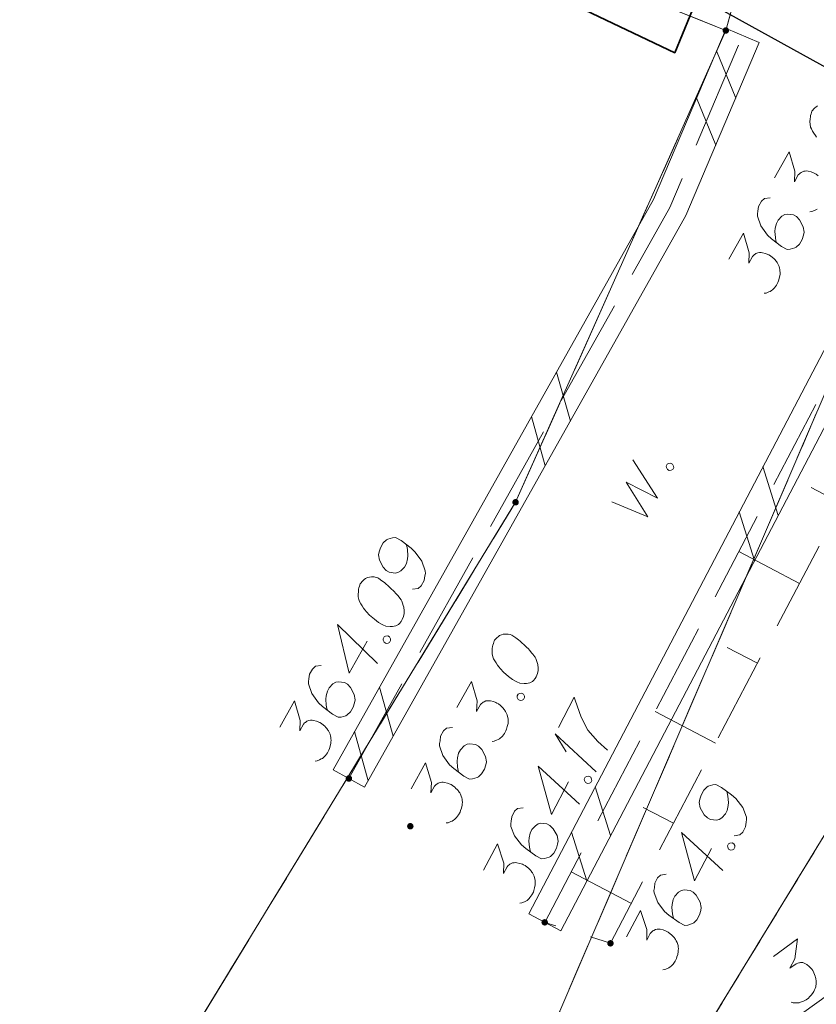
# Model space of a CAD drawing. Header units: metres. Extents: x 5554594 to 5556205, y 5636132 to 5636668.
# Tile 134 of 168: x 5555457 to 5555468, y 5636447 to 5636461. Entities that reach past the tile are written whole.
import ezdxf

# ---------------------------------------------------------------- set-up
doc = ezdxf.new("R2010")
doc.units = ezdxf.units.M
doc.header["$MEASUREMENT"] = 0
doc.header["$XCLIPFRAME"] = 0
for name, pattern in [('03-linia 3 1', [2, 1.5, -0.5]), ('L_0_05', [1.75, 1.25, -0.5]), ('PRZER1-1', [2, 1, -1]), ('PRZER3-1', [4, 3, -1])]:
    doc.linetypes.add(name, pattern=pattern)
doc.layers.add('#RASTER', color=7, linetype='Continuous', lineweight=18)
doc.layers.add('#skartowane', color=7, linetype='Continuous', lineweight=18)
for name, color, linetype, lineweight, true_color in [('GEPPGD', 96, 'Continuous', 18, 0x008000), ('GESDZI', 18, 'Continuous', 18, 0x0a0909), ('GESKKL', 96, 'PRZER3-1', 18, 0x008000), ('GESUZY', 96, 'PRZER1-1', 18, 0x008000)]:
    doc.layers.add(name, color=color, linetype=linetype, lineweight=lineweight, true_color=true_color)
picture_1 = doc.add_image_def('image2.tif', size_in_pixel=(18897, 11811))

# ---------------------------------------------------------------- blocks, each defined once
blk = doc.blocks.new('EPPGN')
blk.add_hatch(color=0).paths.add_polyline_path([(0, -0.09), (-0.027812, -0.085595), (-0.052901, -0.072812), (-0.072812, -0.052901), (-0.085595, -0.027812), (-0.09, 0), (-0.085595, 0.027812), (-0.072812, 0.052901), (-0.052901, 0.072812), (-0.027812, 0.085595), (0, 0.09), (0.027812, 0.085595), (0.052901, 0.072812), (0.072812, 0.052901), (0.085595, 0.027812), (0.09, 0), (0.085595, -0.027812), (0.072812, -0.052901), (0.052901, -0.072812), (0.027812, -0.085595)])
blk = doc.blocks.new('*U300')
at = {"layer": '#skartowane', "color": 7, "linetype": 'ByBlock', "lineweight": 18}
for q in [(5555465.324, 5636450.332), (5555464.909, 5636450.609)]:
    blk.add_line((5555464.753, 5636450.858), q, dxfattribs=at)

msp = doc.modelspace()

# ---------------------------------------------------------------- hatches: boundary and pattern name
at = {"layer": '#skartowane', "linetype": 'Continuous', "lineweight": 18}
h = msp.add_hatch(color=7, dxfattribs=at)
edge = h.paths.add_edge_path()
edge.add_arc((5555461.9, 5636450.24), 0.045, 0, 360)
h = msp.add_hatch(color=7, dxfattribs=at)
edge = h.paths.add_edge_path()
edge.add_arc((5555462.75, 5636449.58), 0.045, 0, 360)
h = msp.add_hatch(color=7, dxfattribs=at)
edge = h.paths.add_edge_path()
edge.add_arc((5555464.61, 5636448.25), 0.045, 0, 360)
h = msp.add_hatch(color=7, dxfattribs=at)
edge = h.paths.add_edge_path()
edge.add_arc((5555465.52, 5636447.96), 0.045, 0, 360)

# ---------------------------------------------------------------- linework, layer by layer
at = {"layer": '#skartowane', "color": 7, "linetype": 'Continuous', "lineweight": 18}
for p, q in [((5555467.12, 5636460.618), (5555467.58, 5636460.422)), ((5555466.988, 5636460.307), (5555467.253, 5636459.652)), ((5555466.712, 5636459.657), (5555466.977, 5636459.001)), ((5555469.999, 5636459.076), (5555464.389, 5636448.366)), ((5555470.441, 5636458.844), (5555464.831, 5636448.134)), ((5555464.774, 5636455.864), (5555464.965, 5636455.183)), ((5555464.428, 5636455.247), (5555464.618, 5636454.567)), ((5555467.841, 5636453.88), (5555467.63, 5636454.555)), ((5555467.513, 5636453.254), (5555467.302, 5636453.929)), ((5555462.324, 5636451.505), (5555462.515, 5636450.824)), ((5555461.978, 5636450.889), (5555462.169, 5636450.208)), ((5555461.682, 5636450.362), (5555462.118, 5636450.118)), ((5555465.521, 5636449.451), (5555465.31, 5636450.126)), ((5555465.193, 5636448.825), (5555464.982, 5636449.5)), ((5555464.831, 5636448.134), (5555464.389, 5636448.366))]:
    msp.add_line(p, q, dxfattribs=at)
at = {"layer": '#skartowane', "color": 7, "linetype": 'Continuous', "lineweight": 35, "flags": 128}
msp.add_lwpolyline([(5555466.73, 5636461.06), (5555466.41, 5636460.28), (5555457.23, 5636464.65), (5555454.67, 5636464.75)], dxfattribs=at)
at = {"layer": '#skartowane', "color": 7, "linetype": 'Continuous', "lineweight": 25, "flags": 128}
msp.add_lwpolyline([(5555470.63, 5636458.9), (5555466.73, 5636461.06), (5555467.69, 5636464.02), (5555471.78, 5636461.74), (5555470.63, 5636458.9)], dxfattribs=at)
at = {"layer": '#skartowane', "color": 7, "linetype": 'Continuous', "lineweight": 18, "flags": 128}
for points in [[(5555461.682, 5636450.362), (5555466.115, 5636458.25), (5555467.12, 5636460.618)], [(5555462.118, 5636450.118), (5555466.565, 5636458.03), (5555467.58, 5636460.422)], [(5555468.384, 5636459.545), (5555468.362, 5636459.53), (5555468.348, 5636459.518), (5555468.335, 5636459.505), (5555468.315, 5636459.482)], [(5555468.315, 5636459.482), (5555468.309, 5636459.472), (5555468.297, 5636459.438), (5555468.29, 5636459.415), (5555468.287, 5636459.396), (5555468.283, 5636459.365), (5555468.281, 5636459.325), (5555468.282, 5636459.291), (5555468.288, 5636459.253), (5555468.3, 5636459.226), (5555468.317, 5636459.197), (5555468.334, 5636459.167), (5555468.356, 5636459.134), (5555468.371, 5636459.112)], [(5555467.791, 5636458.55), (5555467.994, 5636458.911), (5555468.073, 5636458.643), (5555468.066, 5636458.497), (5555468.118, 5636458.59), (5555468.135, 5636458.608), (5555468.146, 5636458.615), (5555468.157, 5636458.623), (5555468.168, 5636458.63), (5555468.195, 5636458.642), (5555468.216, 5636458.644), (5555468.237, 5636458.645), (5555468.256, 5636458.642), (5555468.298, 5636458.632), (5555468.331, 5636458.619), (5555468.347, 5636458.611), (5555468.367, 5636458.599), (5555468.395, 5636458.577)], [(5555467.73, 5636458.273), (5555467.651, 5636458.264), (5555467.609, 5636458.226), (5555467.569, 5636458.154), (5555467.56, 5636458.091), (5555467.553, 5636458.054), (5555467.554, 5636458.02), (5555467.6, 5636457.885), (5555467.692, 5636457.759), (5555467.75, 5636457.706), (5555467.888, 5636457.602), (5555467.965, 5636457.558), (5555468.008, 5636457.562), (5555468.072, 5636457.58), (5555468.091, 5636457.589), (5555468.136, 5636457.632), (5555468.173, 5636457.699), (5555468.192, 5636457.756), (5555468.202, 5636457.798), (5555468.189, 5636457.873), (5555468.136, 5636457.971), (5555468.093, 5636458.015), (5555468.052, 5636458.038), (5555467.971, 5636458.05), (5555467.933, 5636458.044), (5555467.893, 5636458.019), (5555467.842, 5636457.966), (5555467.816, 5636457.92), (5555467.8, 5636457.855), (5555467.795, 5636457.81), (5555467.802, 5636457.725), (5555467.81, 5636457.68), (5555467.817, 5636457.656)], [(5555468.381, 5636458.117), (5555468.362, 5636458.108), (5555468.343, 5636458.098), (5555468.308, 5636458.084), (5555468.279, 5636458.08)], [(5555467.158, 5636457.423), (5555467.36, 5636457.783), (5555467.44, 5636457.515), (5555467.433, 5636457.37), (5555467.485, 5636457.463), (5555467.502, 5636457.48), (5555467.512, 5636457.488), (5555467.523, 5636457.495), (5555467.534, 5636457.503), (5555467.561, 5636457.515), (5555467.583, 5636457.516), (5555467.604, 5636457.518), (5555467.622, 5636457.514), (5555467.664, 5636457.504), (5555467.698, 5636457.492), (5555467.713, 5636457.483), (5555467.734, 5636457.472), (5555467.762, 5636457.449), (5555467.779, 5636457.433), (5555467.797, 5636457.416), (5555467.81, 5636457.402), (5555467.817, 5636457.391), (5555467.825, 5636457.38), (5555467.832, 5636457.369), (5555467.842, 5636457.35), (5555467.854, 5636457.323), (5555467.86, 5636457.299), (5555467.865, 5636457.283), (5555467.866, 5636457.262), (5555467.868, 5636457.241), (5555467.867, 5636457.214), (5555467.866, 5636457.201), (5555467.856, 5636457.159), (5555467.844, 5636457.125), (5555467.838, 5636457.102), (5555467.817, 5636457.066), (5555467.789, 5636457.028), (5555467.775, 5636457.015), (5555467.761, 5636457.003), (5555467.747, 5636456.99), (5555467.729, 5636456.98), (5555467.71, 5636456.971), (5555467.674, 5636456.957), (5555467.645, 5636456.953)], [(5555465.54, 5636454.07), (5555466.038, 5636453.862), (5555465.736, 5636454.341), (5555466.173, 5636454.118), (5555465.831, 5636454.65)], [(5555466.292, 5636454.563), (5555466.306, 5636454.589), (5555466.324, 5636454.599), (5555466.353, 5636454.604), (5555466.38, 5636454.59), (5555466.392, 5636454.563), (5555466.395, 5636454.542), (5555466.381, 5636454.516), (5555466.362, 5636454.506), (5555466.333, 5636454.501), (5555466.307, 5636454.515), (5555466.294, 5636454.541), (5555466.292, 5636454.563)], [(5555468.716, 5636454.047), (5555468.297, 5636454.267)], [(5555462.781, 5636452.859), (5555462.86, 5636452.869), (5555462.902, 5636452.906), (5555462.943, 5636452.978), (5555462.951, 5636453.042), (5555462.958, 5636453.078), (5555462.957, 5636453.113), (5555462.911, 5636453.247), (5555462.819, 5636453.373), (5555462.761, 5636453.426), (5555462.623, 5636453.531), (5555462.546, 5636453.574), (5555462.503, 5636453.571), (5555462.439, 5636453.553), (5555462.42, 5636453.543), (5555462.376, 5636453.5), (5555462.338, 5636453.433), (5555462.319, 5636453.376), (5555462.309, 5636453.334), (5555462.322, 5636453.26), (5555462.375, 5636453.162), (5555462.418, 5636453.118), (5555462.459, 5636453.094), (5555462.54, 5636453.083), (5555462.578, 5636453.089), (5555462.618, 5636453.113), (5555462.669, 5636453.166), (5555462.695, 5636453.213), (5555462.711, 5636453.278), (5555462.716, 5636453.323), (5555462.709, 5636453.408), (5555462.701, 5636453.453), (5555462.694, 5636453.477)], [(5555468.135, 5636452.94), (5555467.297, 5636453.38)], [(5555462.063, 5636452.944), (5555462.057, 5636452.934), (5555462.045, 5636452.9), (5555462.039, 5636452.877), (5555462.035, 5636452.859), (5555462.031, 5636452.827), (5555462.029, 5636452.787), (5555462.03, 5636452.753), (5555462.036, 5636452.716), (5555462.048, 5636452.689), (5555462.065, 5636452.659), (5555462.082, 5636452.629), (5555462.104, 5636452.596), (5555462.119, 5636452.574), (5555462.144, 5636452.547), (5555462.187, 5636452.502), (5555462.256, 5636452.443), (5555462.312, 5636452.398), (5555462.368, 5636452.366), (5555462.412, 5636452.348), (5555462.47, 5636452.343), (5555462.505, 5636452.344), (5555462.55, 5636452.352), (5555462.588, 5636452.372), (5555462.602, 5636452.384), (5555462.624, 5636452.412), (5555462.639, 5636452.438), (5555462.657, 5636452.482), (5555462.667, 5636452.524), (5555462.666, 5636452.558), (5555462.66, 5636452.609), (5555462.653, 5636452.633), (5555462.644, 5636452.665), (5555462.633, 5636452.692), (5555462.623, 5636452.711), (5555462.603, 5636452.736), (5555462.596, 5636452.747), (5555462.576, 5636452.772), (5555462.55, 5636452.799), (5555462.525, 5636452.827), (5555462.508, 5636452.844), (5555462.495, 5636452.857), (5555462.477, 5636452.874), (5555462.437, 5636452.91), (5555462.414, 5636452.93), (5555462.391, 5636452.95), (5555462.358, 5636452.975), (5555462.315, 5636453.006), (5555462.299, 5636453.015), (5555462.276, 5636453.021), (5555462.252, 5636453.028), (5555462.213, 5636453.03), (5555462.183, 5636453.026), (5555462.159, 5636453.019), (5555462.132, 5636453.007), (5555462.11, 5636452.992), (5555462.096, 5636452.98), (5555462.083, 5636452.967), (5555462.063, 5636452.944)], [(5555462.154, 5636452.142), (5555461.905, 5636451.699), (5555461.742, 5636452.373), (5555462.297, 5636451.831)], [(5555462.375, 5636452.173), (5555462.389, 5636452.199), (5555462.408, 5636452.209), (5555462.437, 5636452.212), (5555462.463, 5636452.198), (5555462.475, 5636452.171), (5555462.477, 5636452.15), (5555462.462, 5636452.124), (5555462.443, 5636452.114), (5555462.414, 5636452.11), (5555462.388, 5636452.125), (5555462.376, 5636452.152), (5555462.375, 5636452.173)], [(5555463.917, 5636452.154), (5555463.911, 5636452.144), (5555463.899, 5636452.11), (5555463.892, 5636452.086), (5555463.889, 5636452.068), (5555463.885, 5636452.037), (5555463.883, 5636451.997), (5555463.884, 5636451.963), (5555463.89, 5636451.925), (5555463.902, 5636451.898), (5555463.919, 5636451.868), (5555463.936, 5636451.839), (5555463.958, 5636451.806), (5555463.973, 5636451.784), (5555463.998, 5636451.756), (5555464.041, 5636451.712), (5555464.109, 5636451.653), (5555464.165, 5636451.608), (5555464.222, 5636451.576), (5555464.266, 5636451.558), (5555464.324, 5636451.553), (5555464.358, 5636451.554), (5555464.404, 5636451.562), (5555464.442, 5636451.581), (5555464.456, 5636451.594), (5555464.478, 5636451.622), (5555464.493, 5636451.648), (5555464.511, 5636451.692), (5555464.52, 5636451.734), (5555464.52, 5636451.768), (5555464.514, 5636451.818), (5555464.507, 5636451.843), (5555464.498, 5636451.875), (5555464.486, 5636451.902), (5555464.477, 5636451.921), (5555464.457, 5636451.945), (5555464.449, 5636451.956), (5555464.429, 5636451.981), (5555464.404, 5636452.009), (5555464.379, 5636452.037), (5555464.361, 5636452.053), (5555464.349, 5636452.067), (5555464.331, 5636452.084), (5555464.291, 5636452.12), (5555464.268, 5636452.14), (5555464.245, 5636452.159), (5555464.212, 5636452.185), (5555464.168, 5636452.216), (5555464.153, 5636452.225), (5555464.13, 5636452.231), (5555464.106, 5636452.237), (5555464.066, 5636452.239), (5555464.037, 5636452.235), (5555464.013, 5636452.229), (5555463.986, 5636452.217), (5555463.964, 5636452.202), (5555463.95, 5636452.189), (5555463.937, 5636452.177), (5555463.917, 5636452.154)], [(5555467.554, 5636451.834), (5555467.135, 5636452.053)], [(5555461.516, 5636451.802), (5555461.436, 5636451.793), (5555461.395, 5636451.755), (5555461.354, 5636451.683), (5555461.346, 5636451.62), (5555461.339, 5636451.584), (5555461.34, 5636451.549), (5555461.386, 5636451.415), (5555461.478, 5636451.289), (5555461.536, 5636451.236), (5555461.674, 5636451.131), (5555461.751, 5636451.088), (5555461.794, 5636451.091), (5555461.858, 5636451.109), (5555461.877, 5636451.119), (5555461.921, 5636451.161), (5555461.959, 5636451.228), (5555461.978, 5636451.286), (5555461.987, 5636451.327), (5555461.975, 5636451.402), (5555461.922, 5636451.5), (5555461.879, 5636451.544), (5555461.838, 5636451.567), (5555461.756, 5636451.579), (5555461.719, 5636451.573), (5555461.678, 5636451.549), (5555461.628, 5636451.496), (5555461.602, 5636451.449), (5555461.586, 5636451.384), (5555461.581, 5636451.339), (5555461.587, 5636451.254), (5555461.596, 5636451.209), (5555461.602, 5636451.185)], [(5555463.393, 5636451.222), (5555463.596, 5636451.583), (5555463.675, 5636451.314), (5555463.668, 5636451.169), (5555463.72, 5636451.262), (5555463.737, 5636451.28), (5555463.748, 5636451.287), (5555463.759, 5636451.294), (5555463.77, 5636451.302), (5555463.797, 5636451.314), (5555463.818, 5636451.315), (5555463.839, 5636451.317), (5555463.858, 5636451.314), (5555463.899, 5636451.304), (5555463.933, 5636451.291), (5555463.949, 5636451.283), (5555463.969, 5636451.271), (5555463.997, 5636451.249), (5555464.015, 5636451.232), (5555464.033, 5636451.215), (5555464.045, 5636451.201), (5555464.053, 5636451.19), (5555464.06, 5636451.179), (5555464.067, 5636451.169), (5555464.077, 5636451.15), (5555464.089, 5636451.122), (5555464.096, 5636451.098), (5555464.1, 5636451.082), (5555464.102, 5636451.061), (5555464.104, 5636451.04), (5555464.102, 5636451.014), (5555464.102, 5636451), (5555464.092, 5636450.958), (5555464.079, 5636450.925), (5555464.073, 5636450.901), (5555464.053, 5636450.865), (5555464.024, 5636450.827), (5555464.011, 5636450.814), (5555463.997, 5636450.802), (5555463.983, 5636450.789), (5555463.964, 5636450.78), (5555463.945, 5636450.77), (5555463.91, 5636450.756), (5555463.881, 5636450.752)], [(5555464.229, 5636451.383), (5555464.243, 5636451.409), (5555464.262, 5636451.418), (5555464.291, 5636451.422), (5555464.317, 5636451.408), (5555464.329, 5636451.381), (5555464.331, 5636451.359), (5555464.316, 5636451.334), (5555464.297, 5636451.324), (5555464.268, 5636451.32), (5555464.242, 5636451.335), (5555464.23, 5636451.362), (5555464.229, 5636451.383)], [(5555464.799, 5636450.947), (5555465.019, 5636451.365), (5555465.031, 5636451.325), (5555465.114, 5636451.089), (5555465.205, 5636450.907), (5555465.345, 5636450.754), (5555465.48, 5636450.63)], [(5555460.943, 5636450.952), (5555461.146, 5636451.313), (5555461.225, 5636451.044), (5555461.219, 5636450.899), (5555461.271, 5636450.992), (5555461.287, 5636451.01), (5555461.298, 5636451.017), (5555461.309, 5636451.024), (5555461.32, 5636451.032), (5555461.347, 5636451.044), (5555461.368, 5636451.045), (5555461.39, 5636451.047), (5555461.408, 5636451.044), (5555461.45, 5636451.034), (5555461.483, 5636451.021), (5555461.499, 5636451.013), (5555461.52, 5636451.001), (5555461.548, 5636450.979), (5555461.565, 5636450.962), (5555461.583, 5636450.945), (5555461.595, 5636450.931), (5555461.603, 5636450.92), (5555461.61, 5636450.909), (5555461.618, 5636450.899), (5555461.627, 5636450.88), (5555461.639, 5636450.852), (5555461.646, 5636450.828), (5555461.651, 5636450.812), (5555461.652, 5636450.791), (5555461.654, 5636450.77), (5555461.652, 5636450.743), (5555461.652, 5636450.73), (5555461.642, 5636450.688), (5555461.63, 5636450.655), (5555461.623, 5636450.631), (5555461.603, 5636450.595), (5555461.575, 5636450.557), (5555461.561, 5636450.544), (5555461.547, 5636450.532), (5555461.533, 5636450.519), (5555461.514, 5636450.51), (5555461.495, 5636450.5), (5555461.46, 5636450.486), (5555461.431, 5636450.482)], [(5555466.973, 5636450.727), (5555466.137, 5636451.166)], [(5555463.332, 5636450.945), (5555463.252, 5636450.936), (5555463.211, 5636450.898), (5555463.17, 5636450.826), (5555463.162, 5636450.763), (5555463.155, 5636450.726), (5555463.156, 5636450.692), (5555463.202, 5636450.557), (5555463.294, 5636450.431), (5555463.352, 5636450.378), (5555463.49, 5636450.274), (5555463.567, 5636450.23), (5555463.61, 5636450.234), (5555463.674, 5636450.252), (5555463.693, 5636450.261), (5555463.737, 5636450.304), (5555463.775, 5636450.371), (5555463.794, 5636450.428), (5555463.804, 5636450.47), (5555463.791, 5636450.545), (5555463.738, 5636450.643), (5555463.695, 5636450.687), (5555463.654, 5636450.71), (5555463.573, 5636450.722), (5555463.535, 5636450.716), (5555463.494, 5636450.691), (5555463.444, 5636450.638), (5555463.418, 5636450.592), (5555463.402, 5636450.527), (5555463.397, 5636450.482), (5555463.403, 5636450.397), (5555463.412, 5636450.352), (5555463.419, 5636450.327)], [(5555462.76, 5636450.095), (5555462.962, 5636450.455), (5555463.042, 5636450.187), (5555463.035, 5636450.042), (5555463.087, 5636450.135), (5555463.103, 5636450.152), (5555463.114, 5636450.16), (5555463.125, 5636450.167), (5555463.136, 5636450.175), (5555463.163, 5636450.186), (5555463.185, 5636450.188), (5555463.206, 5636450.19), (5555463.224, 5636450.186), (5555463.266, 5636450.176), (5555463.3, 5636450.164), (5555463.315, 5636450.155), (5555463.336, 5636450.144), (5555463.364, 5636450.121), (5555463.381, 5636450.104), (5555463.399, 5636450.088), (5555463.412, 5636450.074), (5555463.419, 5636450.063), (5555463.426, 5636450.052), (5555463.434, 5636450.041), (5555463.444, 5636450.022), (5555463.455, 5636449.995), (5555463.462, 5636449.971), (5555463.467, 5636449.955), (5555463.468, 5636449.934), (5555463.47, 5636449.913), (5555463.469, 5636449.886), (5555463.468, 5636449.873), (5555463.458, 5636449.831), (5555463.446, 5636449.797), (5555463.439, 5636449.774), (5555463.419, 5636449.738), (5555463.391, 5636449.7), (5555463.377, 5636449.687), (5555463.363, 5636449.674), (5555463.349, 5636449.662), (5555463.33, 5636449.652), (5555463.311, 5636449.643), (5555463.276, 5636449.628), (5555463.247, 5636449.625)], [(5555464.939, 5636450.194), (5555464.703, 5636449.744), (5555464.52, 5636450.413), (5555465.091, 5636449.887)], [(5555465.158, 5636450.232), (5555465.172, 5636450.258), (5555465.191, 5636450.269), (5555465.22, 5636450.273), (5555465.246, 5636450.26), (5555465.259, 5636450.233), (5555465.261, 5636450.212), (5555465.247, 5636450.186), (5555465.229, 5636450.175), (5555465.2, 5636450.171), (5555465.173, 5636450.184), (5555465.161, 5636450.211), (5555465.158, 5636450.232)], [(5555467.233, 5636449.449), (5555467.312, 5636449.46), (5555467.353, 5636449.499), (5555467.391, 5636449.572), (5555467.398, 5636449.636), (5555467.404, 5636449.672), (5555467.402, 5636449.707), (5555467.352, 5636449.84), (5555467.256, 5636449.963), (5555467.197, 5636450.015), (5555467.056, 5636450.115), (5555466.977, 5636450.156), (5555466.935, 5636450.152), (5555466.871, 5636450.132), (5555466.853, 5636450.122), (5555466.81, 5636450.078), (5555466.774, 5636450.01), (5555466.757, 5636449.952), (5555466.748, 5636449.91), (5555466.762, 5636449.836), (5555466.819, 5636449.739), (5555466.863, 5636449.696), (5555466.904, 5636449.674), (5555466.986, 5636449.665), (5555467.023, 5636449.672), (5555467.063, 5636449.698), (5555467.112, 5636449.752), (5555467.137, 5636449.799), (5555467.151, 5636449.865), (5555467.155, 5636449.91), (5555467.146, 5636449.994), (5555467.136, 5636450.04), (5555467.129, 5636450.063)], [(5555464.311, 5636449.836), (5555464.232, 5636449.825), (5555464.191, 5636449.786), (5555464.153, 5636449.712), (5555464.146, 5636449.649), (5555464.14, 5636449.612), (5555464.142, 5636449.578), (5555464.193, 5636449.445), (5555464.288, 5636449.322), (5555464.348, 5636449.27), (5555464.489, 5636449.17), (5555464.567, 5636449.129), (5555464.609, 5636449.133), (5555464.673, 5636449.153), (5555464.692, 5636449.163), (5555464.735, 5636449.208), (5555464.771, 5636449.275), (5555464.788, 5636449.333), (5555464.796, 5636449.375), (5555464.782, 5636449.45), (5555464.726, 5636449.546), (5555464.682, 5636449.589), (5555464.64, 5636449.611), (5555464.558, 5636449.62), (5555464.521, 5636449.613), (5555464.481, 5636449.587), (5555464.432, 5636449.533), (5555464.407, 5636449.486), (5555464.393, 5636449.42), (5555464.39, 5636449.375), (5555464.399, 5636449.291), (5555464.408, 5636449.245), (5555464.416, 5636449.221)], [(5555466.392, 5636449.62), (5555465.974, 5636449.839)], [(5555466.92, 5636449.273), (5555466.684, 5636448.823), (5555466.502, 5636449.492), (5555467.073, 5636448.966)], [(5555463.764, 5636448.97), (5555463.956, 5636449.336), (5555464.043, 5636449.07), (5555464.04, 5636448.925), (5555464.09, 5636449.019), (5555464.106, 5636449.037), (5555464.117, 5636449.045), (5555464.127, 5636449.053), (5555464.138, 5636449.06), (5555464.165, 5636449.073), (5555464.186, 5636449.075), (5555464.207, 5636449.077), (5555464.225, 5636449.075), (5555464.267, 5636449.066), (5555464.302, 5636449.055), (5555464.317, 5636449.046), (5555464.338, 5636449.035), (5555464.367, 5636449.014), (5555464.385, 5636448.998), (5555464.403, 5636448.981), (5555464.416, 5636448.968), (5555464.424, 5636448.957), (5555464.432, 5636448.946), (5555464.439, 5636448.936), (5555464.45, 5636448.917), (5555464.462, 5636448.89), (5555464.47, 5636448.867), (5555464.475, 5636448.851), (5555464.477, 5636448.829), (5555464.479, 5636448.808), (5555464.479, 5636448.782), (5555464.479, 5636448.769), (5555464.47, 5636448.726), (5555464.459, 5636448.692), (5555464.453, 5636448.669), (5555464.434, 5636448.632), (5555464.406, 5636448.593), (5555464.393, 5636448.58), (5555464.38, 5636448.567), (5555464.366, 5636448.554), (5555464.347, 5636448.544), (5555464.329, 5636448.534), (5555464.294, 5636448.519), (5555464.265, 5636448.514)], [(5555467.14, 5636449.31), (5555467.154, 5636449.337), (5555467.173, 5636449.347), (5555467.202, 5636449.352), (5555467.228, 5636449.338), (5555467.241, 5636449.311), (5555467.243, 5636449.29), (5555467.229, 5636449.264), (5555467.211, 5636449.254), (5555467.181, 5636449.249), (5555467.155, 5636449.263), (5555467.143, 5636449.289), (5555467.14, 5636449.31)], [(5555465.811, 5636448.513), (5555464.977, 5636448.951)], [(5555466.293, 5636448.915), (5555466.213, 5636448.904), (5555466.173, 5636448.865), (5555466.134, 5636448.792), (5555466.128, 5636448.728), (5555466.122, 5636448.692), (5555466.124, 5636448.657), (5555466.174, 5636448.524), (5555466.269, 5636448.401), (5555466.329, 5636448.349), (5555466.47, 5636448.249), (5555466.548, 5636448.208), (5555466.59, 5636448.212), (5555466.654, 5636448.232), (5555466.673, 5636448.242), (5555466.716, 5636448.286), (5555466.752, 5636448.354), (5555466.769, 5636448.412), (5555466.777, 5636448.454), (5555466.763, 5636448.528), (5555466.707, 5636448.624), (5555466.663, 5636448.668), (5555466.621, 5636448.69), (5555466.539, 5636448.699), (5555466.502, 5636448.692), (5555466.462, 5636448.666), (5555466.413, 5636448.612), (5555466.389, 5636448.565), (5555466.374, 5636448.499), (5555466.371, 5636448.454), (5555466.379, 5636448.369), (5555466.389, 5636448.324), (5555466.397, 5636448.3)], [(5555465.744, 5636448.049), (5555465.937, 5636448.415), (5555466.024, 5636448.149), (5555466.021, 5636448.004), (5555466.07, 5636448.098), (5555466.086, 5636448.116), (5555466.097, 5636448.124), (5555466.108, 5636448.132), (5555466.119, 5636448.139), (5555466.145, 5636448.152), (5555466.167, 5636448.154), (5555466.188, 5636448.157), (5555466.206, 5636448.154), (5555466.248, 5636448.145), (5555466.282, 5636448.134), (5555466.298, 5636448.125), (5555466.319, 5636448.114), (5555466.348, 5636448.093), (5555466.366, 5636448.076), (5555466.384, 5636448.06), (5555466.397, 5636448.047), (5555466.405, 5636448.036), (5555466.412, 5636448.025), (5555466.42, 5636448.015), (5555466.43, 5636447.996), (5555466.443, 5636447.969), (5555466.45, 5636447.945), (5555466.455, 5636447.929), (5555466.457, 5636447.908), (5555466.46, 5636447.887), (5555466.459, 5636447.861), (5555466.459, 5636447.848), (5555466.45, 5636447.805), (5555466.439, 5636447.771), (5555466.433, 5636447.748), (5555466.414, 5636447.711), (5555466.387, 5636447.672), (5555466.373, 5636447.659), (5555466.36, 5636447.646), (5555466.346, 5636447.633), (5555466.328, 5636447.623), (5555466.309, 5636447.613), (5555466.274, 5636447.598), (5555466.245, 5636447.593)], [(5555467.775, 5636447.778), (5555468.11, 5636448.021), (5555468.07, 5636447.744), (5555468.003, 5636447.615), (5555468.089, 5636447.677), (5555468.112, 5636447.686), (5555468.125, 5636447.689), (5555468.138, 5636447.691), (5555468.151, 5636447.693), (5555468.18, 5636447.693), (5555468.2, 5636447.685), (5555468.22, 5636447.678), (5555468.236, 5636447.667), (5555468.269, 5636447.64), (5555468.295, 5636447.615), (5555468.305, 5636447.601), (5555468.319, 5636447.582), (5555468.335, 5636447.55), (5555468.344, 5636447.527), (5555468.354, 5636447.504), (5555468.359, 5636447.487), (5555468.361, 5636447.474), (5555468.364, 5636447.461), (5555468.366, 5636447.448), (5555468.367, 5636447.426), (5555468.366, 5636447.397), (5555468.362, 5636447.372), (5555468.36, 5636447.356), (5555468.352, 5636447.336), (5555468.345, 5636447.316), (5555468.333, 5636447.292), (5555468.327, 5636447.28), (5555468.3, 5636447.247), (5555468.275, 5636447.221), (5555468.259, 5636447.202), (5555468.226, 5636447.178), (5555468.184, 5636447.155), (5555468.166, 5636447.149), (5555468.148, 5636447.144), (5555468.131, 5636447.138), (5555468.109, 5636447.137), (5555468.088, 5636447.136), (5555468.05, 5636447.138), (5555468.022, 5636447.147)]]:
    msp.add_lwpolyline(points, dxfattribs=at)
at = {"layer": '#skartowane', "color": 7, "linetype": '03-linia 3 1', "lineweight": 18, "flags": 128}
msp.add_lwpolyline([(5555461.9, 5636450.24), (5555466.34, 5636458.14), (5555467.35, 5636460.52), (5555467.484, 5636460.642)], dxfattribs=at)
at = {"layer": '#skartowane', "color": 7, "linetype": 'L_0_05', "lineweight": 18, "flags": 128}
msp.add_lwpolyline([(5555468.05, 5636446.9), (5555475.03, 5636451.97), (5555475.17, 5636453.75), (5555470.55, 5636457.54), (5555465.52, 5636447.96), (5555464.61, 5636448.25), (5555470.22, 5636458.96), (5555470.63, 5636458.9)], dxfattribs=at)
at = {"layer": 'GESDZI', "color": 96, "linetype": 'Continuous', "lineweight": 18, "flags": 128}
for points in [[(5555401.076, 5636390.282), (5555404.073, 5636395.02), (5555409.758, 5636401.08), (5555415.606, 5636406.363), (5555423.635, 5636411.745), (5555430.735, 5636417.459), (5555447.06, 5636429.289), (5555454.524, 5636438.193), (5555464.207, 5636454.062), (5555467.116, 5636460.589), (5555468.332, 5636465.003), (5555472.295, 5636474.764), (5555473.727, 5636476.915), (5555478.789, 5636482.309), (5555486.827, 5636487.153), (5555491.335, 5636490.878), (5555494.572, 5636495.113), (5555496.203, 5636499.774)], [(5555498.831, 5636497.826), (5555497.916, 5636495.121), (5555494.886, 5636489.995), (5555492.02, 5636486.875), (5555487.899, 5636483.58), (5555479.095, 5636477.123), (5555476.226, 5636474.148), (5555473.057, 5636465.855), (5555470.67, 5636460.65), (5555463.042, 5636442.883), (5555458.424, 5636436.43), (5555450.581, 5636426.255), (5555436.482, 5636415.046), (5555422.948, 5636405.301), (5555415.395, 5636399.944), (5555410.221, 5636395.159), (5555404.633, 5636386.632), (5555399.591, 5636376.915), (5555395.485, 5636361.975)], [(5555464.253, 5636468.493), (5555468.332, 5636465.003), (5555467.116, 5636460.589), (5555457.224, 5636464.58), (5555451.868, 5636465.418), (5555446.84, 5636464.597), (5555437.185, 5636462.46), (5555430.383, 5636458.569), (5555420.669, 5636454.714), (5555413.799, 5636449.56), (5555402.789, 5636438.708), (5555389.734, 5636423.873), (5555383.39, 5636416.92), (5555384.32, 5636411.24), (5555356.08, 5636382.6), (5555342.54, 5636360.36)], [(5555395.485, 5636361.975), (5555399.591, 5636376.915), (5555404.633, 5636386.632), (5555410.221, 5636395.159), (5555415.395, 5636399.944), (5555422.948, 5636405.301), (5555436.482, 5636415.046), (5555450.581, 5636426.255), (5555458.424, 5636436.43), (5555463.042, 5636442.883), (5555470.67, 5636460.65), (5555472.46, 5636456.89), (5555469.38, 5636450.93), (5555457.42, 5636431.35), (5555451.21, 5636424.13), (5555441.83, 5636417.85), (5555424.78, 5636404.45), (5555410.8, 5636392.86), (5555407.98, 5636388.69), (5555401.58, 5636375.21), (5555399.135, 5636366.433)], [(5555399.135, 5636366.433), (5555401.58, 5636375.21), (5555407.98, 5636388.69), (5555410.8, 5636392.86), (5555424.78, 5636404.45), (5555441.83, 5636417.85), (5555451.21, 5636424.13), (5555457.42, 5636431.35), (5555469.38, 5636450.93), (5555472.46, 5636456.89), (5555487.39, 5636447.84), (5555495.36, 5636441.79), (5555512.96, 5636426.69), (5555500.39, 5636427.61), (5555493.74, 5636426.2), (5555492.33, 5636424.58), (5555491.43, 5636422.53), (5555488.92, 5636412.93), (5555484.75, 5636396.97), (5555483.807, 5636393.359)]]:
    msp.add_lwpolyline(points, dxfattribs=at)
msp.add_lwpolyline([(5555404.073, 5636395.02), (5555398.748, 5636398.735), (5555383.39, 5636416.92), (5555389.734, 5636423.873), (5555402.789, 5636438.708), (5555413.799, 5636449.56), (5555420.669, 5636454.714), (5555430.383, 5636458.569), (5555437.185, 5636462.46), (5555446.84, 5636464.597), (5555451.868, 5636465.418), (5555457.224, 5636464.58), (5555467.116, 5636460.589), (5555464.207, 5636454.062), (5555454.524, 5636438.193), (5555447.06, 5636429.289), (5555430.735, 5636417.459), (5555423.635, 5636411.745), (5555415.606, 5636406.363), (5555409.758, 5636401.08), (5555404.073, 5636395.02)], close=True, dxfattribs=at)
at = {"layer": 'GESKKL', "color": 96, "linetype": 'PRZER3-1', "lineweight": 18, "ltscale": 0.5, "true_color": 0x008000}
msp.add_lwpolyline([(5555447.06, 5636429.289), (5555454.524, 5636438.193), (5555464.207, 5636454.062), (5555467.116, 5636460.589), (5555457.224, 5636464.58), (5555451.868, 5636465.418), (5555446.84, 5636464.597), (5555437.185, 5636462.46), (5555430.383, 5636458.569), (5555420.669, 5636454.714), (5555413.799, 5636449.56), (5555402.789, 5636438.708), (5555389.734, 5636423.873), (5555383.39, 5636416.92), (5555398.748, 5636398.735), (5555404.073, 5636395.02), (5555409.758, 5636401.08), (5555415.606, 5636406.363), (5555423.635, 5636411.745), (5555430.735, 5636417.459), (5555447.06, 5636429.289)], close=True, dxfattribs=at)
at = {"layer": 'GESUZY', "color": 96, "linetype": 'PRZER1-1', "lineweight": 18, "ltscale": 0.5, "true_color": 0x008000}
for points in [[(5555388.979, 5636354.029), (5555392.657, 5636365.659), (5555395.519, 5636378.339), (5555401.076, 5636390.282), (5555404.073, 5636395.02), (5555409.758, 5636401.08), (5555415.606, 5636406.363), (5555423.635, 5636411.745), (5555430.735, 5636417.459), (5555447.06, 5636429.289), (5555454.524, 5636438.193), (5555464.207, 5636454.062), (5555467.116, 5636460.589), (5555468.332, 5636465.003), (5555472.295, 5636474.764), (5555473.727, 5636476.915), (5555478.789, 5636482.309), (5555486.827, 5636487.153), (5555491.335, 5636490.878), (5555494.572, 5636495.113), (5555496.203, 5636499.774)], [(5555498.831, 5636497.826), (5555497.916, 5636495.121), (5555494.886, 5636489.995), (5555492.02, 5636486.875), (5555487.899, 5636483.58), (5555479.095, 5636477.123), (5555476.226, 5636474.148), (5555473.057, 5636465.855), (5555470.67, 5636460.65), (5555463.042, 5636442.883), (5555458.424, 5636436.43), (5555450.581, 5636426.255), (5555436.482, 5636415.046), (5555422.948, 5636405.301), (5555415.395, 5636399.944), (5555410.221, 5636395.159), (5555404.633, 5636386.632), (5555399.591, 5636376.915), (5555395.485, 5636361.975)], [(5555383.39, 5636416.92), (5555389.734, 5636423.873), (5555402.789, 5636438.708), (5555413.799, 5636449.56), (5555420.669, 5636454.714), (5555430.383, 5636458.569), (5555437.185, 5636462.46), (5555446.84, 5636464.597), (5555451.868, 5636465.418), (5555457.224, 5636464.58), (5555467.116, 5636460.589), (5555468.332, 5636465.003), (5555464.253, 5636468.493), (5555460.799, 5636470.534), (5555453.72, 5636472.454), (5555448.915, 5636470.374), (5555437.099, 5636466.554), (5555423.54, 5636462.48), (5555411.98, 5636454.27), (5555405.333, 5636448.297), (5555379.69, 5636419.03)], [(5555395.485, 5636361.975), (5555399.591, 5636376.915), (5555404.633, 5636386.632), (5555410.221, 5636395.159), (5555415.395, 5636399.944), (5555422.948, 5636405.301), (5555436.482, 5636415.046), (5555450.581, 5636426.255), (5555458.424, 5636436.43), (5555463.042, 5636442.883), (5555470.67, 5636460.65), (5555472.46, 5636456.89), (5555469.38, 5636450.93), (5555457.42, 5636431.35), (5555451.21, 5636424.13), (5555441.83, 5636417.85), (5555424.78, 5636404.45), (5555410.8, 5636392.86), (5555407.98, 5636388.69), (5555401.58, 5636375.21), (5555399.135, 5636366.433)], [(5555399.135, 5636366.433), (5555401.58, 5636375.21), (5555407.98, 5636388.69), (5555410.8, 5636392.86), (5555424.78, 5636404.45), (5555441.83, 5636417.85), (5555451.21, 5636424.13), (5555457.42, 5636431.35), (5555469.38, 5636450.93), (5555472.46, 5636456.89), (5555487.39, 5636447.84), (5555495.36, 5636441.79), (5555512.96, 5636426.69), (5555500.39, 5636427.61), (5555493.74, 5636426.2), (5555492.33, 5636424.58), (5555491.43, 5636422.53)]]:
    msp.add_lwpolyline(points, dxfattribs=at)
msp.add_lwpolyline([(5555447.06, 5636429.289), (5555454.524, 5636438.193), (5555464.207, 5636454.062), (5555467.116, 5636460.589), (5555457.224, 5636464.58), (5555451.868, 5636465.418), (5555446.84, 5636464.597), (5555437.185, 5636462.46), (5555430.383, 5636458.569), (5555420.669, 5636454.714), (5555413.799, 5636449.56), (5555402.789, 5636438.708), (5555389.734, 5636423.873), (5555383.39, 5636416.92), (5555398.748, 5636398.735), (5555404.073, 5636395.02), (5555409.758, 5636401.08), (5555415.606, 5636406.363), (5555423.635, 5636411.745), (5555430.735, 5636417.459), (5555447.06, 5636429.289)], close=True, dxfattribs=at)

# ---------------------------------------------------------------- block references
at = {"layer": '#skartowane', "color": 7, "linetype": 'Continuous', "lineweight": 18}
msp.add_blockref('*U300', (0, 0), dxfattribs=at)
at = {"layer": 'GEPPGD', "color": 96, "lineweight": 18, "true_color": 0x008000, "xscale": 0.5, "yscale": 0.5, "zscale": 0.5, "rotation": 90}
for p in [(5555467.116, 5636460.589), (5555464.207, 5636454.062)]:
    msp.add_blockref('EPPGN', p, dxfattribs=at)

# ---------------------------------------------------------------- pictures from other files: only their frames are drawn
at = {"layer": '#RASTER', "color": 252, "linetype": 'Continuous', "lineweight": 18}
image = msp.add_image(picture_1, insert=(5555393.385, 5636149.865), size_in_units=(811.151, 518.084), dxfattribs=at)
image.set_boundary_path([(-0.5, -0.5), (-0.5, 11810.5), (18896.5, 11810.5), (18896.5, -0.5), (-0.5, -0.5)])
image.dxf.flags = 15

doc.saveas('drawing.dxf')
